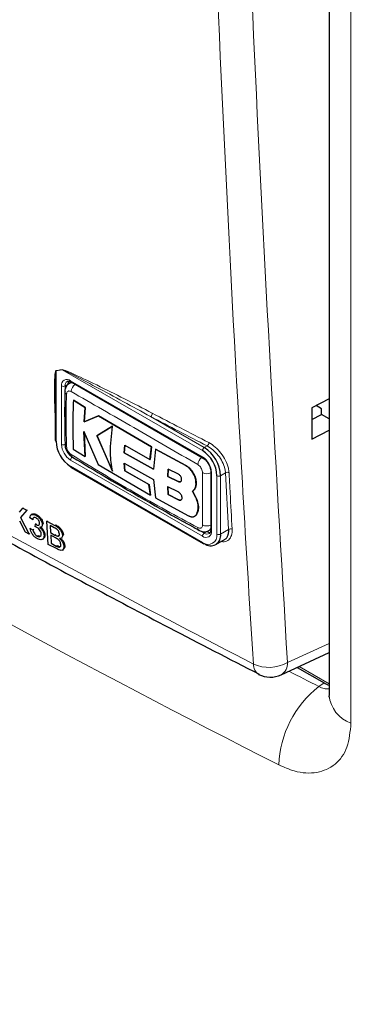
# Paper-space layout 'Blatt2' of a CAD drawing. Header units: millimetres. Extents: x 5 to 418, y 2 to 292.
# Tile 17 of 103: x 126.08 to 130.65, y 157.39 to 170.23. Entities that reach past the tile are written whole.
import ezdxf

# ---------------------------------------------------------------- set-up
doc = ezdxf.new("R2010")
doc.units = ezdxf.units.MM

psp = doc.layouts.new('Blatt2')

# ---------------------------------------------------------------- linework, layer by layer
at = {"color": 7, "linetype": 'Continuous', "lineweight": 25}
for p, q in [((130.115, 189.018), (130.115, 161.418)), ((126.754, 165.503), (126.729, 165.489)), ((126.75, 165.507), (128.471, 164.514)), ((126.545, 165.26), (126.545, 164.746)), ((126.781, 165.268), (126.782, 165.269)), ((126.933, 165.172), (126.781, 165.268)), ((126.782, 165.269), (126.935, 165.173)), ((130.115, 165.286), (129.889, 165.169)), ((130.017, 165.158), (129.948, 165.2)), ((126.922, 164.987), (126.933, 165.172)), ((126.935, 165.173), (126.923, 164.988)), ((126.933, 165.172), (126.935, 165.173)), ((129.889, 165.169), (129.889, 164.76)), ((129.889, 165.015), (130.017, 165.081)), ((130.017, 165.081), (130.017, 165.158)), ((130.115, 165.025), (130.017, 165.081)), ((127.108, 165.064), (126.922, 164.987)), ((126.922, 164.987), (126.923, 164.988)), ((126.923, 164.988), (127.11, 165.064)), ((127.799, 164.659), (127.108, 165.064)), ((127.108, 165.064), (127.11, 165.064)), ((127.11, 165.064), (127.8, 164.66)), ((126.919, 164.86), (127.102, 164.43)), ((126.933, 164.535), (126.919, 164.86)), ((126.92, 164.86), (126.934, 164.535)), ((127.291, 164.929), (127.088, 164.806)), ((127.089, 164.807), (127.292, 164.93)), ((129.889, 164.76), (130.115, 164.878)), ((126.67, 164.696), (126.67, 164.697)), ((127.088, 164.806), (127.089, 164.807)), ((127.088, 164.806), (127.289, 164.342)), ((127.29, 164.342), (127.089, 164.807)), ((126.78, 164.631), (126.933, 164.535)), ((127.442, 164.581), (127.45, 164.682)), ((127.825, 164.368), (127.442, 164.581)), ((127.442, 164.581), (127.443, 164.581)), ((127.451, 164.683), (127.443, 164.581)), ((127.443, 164.581), (127.826, 164.369)), ((127.45, 164.682), (127.779, 164.497)), ((127.779, 164.497), (127.799, 164.659)), ((127.8, 164.66), (127.78, 164.497)), ((127.799, 164.659), (127.8, 164.66)), ((127.85, 164.631), (127.825, 164.368)), ((128.246, 164.416), (127.85, 164.631)), ((127.85, 164.631), (127.851, 164.631)), ((127.851, 164.631), (128.247, 164.417)), ((126.933, 164.535), (126.934, 164.535)), ((127.102, 164.43), (127.785, 164.029)), ((127.442, 164.449), (127.824, 164.236)), ((127.45, 164.347), (127.442, 164.449)), ((127.443, 164.449), (127.451, 164.347)), ((127.779, 164.497), (127.78, 164.497)), ((126.75, 164.391), (128.471, 163.398)), ((127.765, 164.169), (127.45, 164.347)), ((127.45, 164.347), (127.451, 164.347)), ((127.451, 164.347), (127.767, 164.169)), ((128.017, 164.37), (128.012, 164.274)), ((128.013, 164.275), (128.018, 164.371)), ((128.151, 164.302), (128.017, 164.37)), ((128.572, 164.338), (128.572, 163.576)), ((127.824, 164.236), (127.85, 163.993)), ((128.012, 164.274), (128.013, 164.275)), ((128.012, 164.274), (128.147, 164.207)), ((128.149, 164.207), (128.013, 164.275)), ((128.379, 164.188), (128.381, 164.188)), ((127.785, 164.029), (127.765, 164.169)), ((127.765, 164.169), (127.767, 164.169)), ((127.767, 164.169), (127.786, 164.03)), ((128.011, 164.14), (128.017, 164.037)), ((128.147, 164.073), (128.011, 164.14)), ((128.018, 164.037), (128.013, 164.141)), ((128.333, 164.082), (128.334, 164.082)), ((128.378, 164.001), (128.333, 164.081)), ((128.334, 164.082), (128.379, 164.001)), ((127.785, 164.029), (127.786, 164.03)), ((127.85, 163.993), (128.275, 163.764)), ((128.017, 164.037), (128.151, 163.968)), ((128.017, 164.037), (128.018, 164.037)), ((128.152, 163.969), (128.018, 164.037)), ((128.378, 164.001), (128.379, 164.001)), ((126.079, 163.808), (126.123, 163.858)), ((126.172, 163.832), (126.09, 163.74)), ((126.123, 163.858), (126.134, 163.866)), ((126.123, 163.858), (126.172, 163.832)), ((126.172, 163.832), (126.183, 163.84)), ((128.391, 163.787), (128.392, 163.788)), ((126.156, 163.548), (126.081, 163.691)), ((126.09, 163.74), (126.101, 163.748)), ((126.09, 163.74), (126.203, 163.523)), ((126.25, 163.711), (126.214, 163.734)), ((126.243, 163.781), (126.231, 163.772)), ((126.25, 163.711), (126.261, 163.719)), ((126.285, 163.651), (126.296, 163.659)), ((126.292, 163.767), (126.302, 163.775)), ((126.436, 163.69), (126.447, 163.697)), ((126.453, 163.388), (126.436, 163.69)), ((126.436, 163.69), (126.541, 163.633)), ((128.364, 163.756), (128.365, 163.757)), ((126.203, 163.523), (126.156, 163.548)), ((126.203, 163.523), (126.214, 163.53)), ((126.219, 163.593), (126.229, 163.601)), ((126.219, 163.593), (126.254, 163.578)), ((126.254, 163.578), (126.265, 163.585)), ((126.283, 163.618), (126.285, 163.651)), ((126.29, 163.648), (126.301, 163.656)), ((126.362, 163.613), (126.374, 163.621)), ((126.376, 163.648), (126.387, 163.655)), ((126.531, 163.605), (126.478, 163.634)), ((126.478, 163.634), (126.483, 163.541)), ((126.483, 163.541), (126.494, 163.549)), ((126.483, 163.541), (126.541, 163.51)), ((128.546, 163.567), (128.571, 163.582)), ((126.31, 163.495), (126.321, 163.503)), ((126.378, 163.454), (126.39, 163.463)), ((126.398, 163.506), (126.409, 163.514)), ((126.547, 163.473), (126.485, 163.506)), ((126.485, 163.506), (126.491, 163.402)), ((126.491, 163.402), (126.502, 163.409)), ((126.491, 163.402), (126.557, 163.366)), ((126.574, 163.495), (126.585, 163.503)), ((126.623, 163.468), (126.636, 163.477)), ((126.638, 163.505), (126.65, 163.513)), ((128.638, 163.384), (128.761, 163.456)), ((126.559, 163.332), (126.453, 163.388)), ((126.581, 163.355), (126.592, 163.362)), ((126.639, 163.314), (126.651, 163.323)), ((126.657, 163.362), (126.668, 163.37)), ((129.489, 161.686), (130.115, 161.975)), ((129.698, 161.783), (130.049, 161.58))]:
    psp.add_line(p, q, dxfattribs=at)
at = {"color": 7, "linetype": 'Continuous', "lineweight": 18}
for p, q in [((130.4, 188.656), (130.4, 161.056)), ((126.636, 165.666), (126.555, 165.653)), ((126.555, 165.653), (126.555, 164.733)), ((128.464, 164.611), (126.636, 165.666)), ((126.708, 165.475), (126.673, 165.454)), ((126.744, 165.522), (128.464, 164.529)), ((126.626, 164.692), (126.626, 165.454)), ((126.673, 165.454), (126.673, 164.692)), ((127.788, 165.055), (128.488, 164.651)), ((128.488, 164.651), (128.524, 164.672)), ((128.464, 163.495), (126.744, 164.488)), ((126.744, 164.406), (128.464, 163.413)), ((128.246, 164.416), (128.247, 164.417)), ((128.582, 164.325), (128.582, 163.563)), ((128.764, 164.321), (128.7, 164.284)), ((128.805, 163.583), (128.764, 164.321)), ((128.147, 164.207), (128.149, 164.207)), ((128.653, 163.522), (128.653, 164.284)), ((128.7, 164.284), (128.7, 163.522)), ((128.151, 163.968), (128.152, 163.969)), ((126.541, 163.633), (126.552, 163.641)), ((128.447, 163.559), (128.488, 163.535)), ((128.523, 163.556), (128.488, 163.535)), ((128.7, 163.522), (128.805, 163.583)), ((126.541, 163.51), (126.552, 163.518)), ((126.557, 163.366), (126.568, 163.374)), ((129.572, 161.845), (130.115, 162.096)), ((129.723, 161.794), (130.115, 161.568)), ((129.981, 161.533), (130.049, 161.58))]:
    psp.add_line(p, q, dxfattribs=at)
for centre, radius, start, end in [((126.519, 165.637), 0.0394, 22.6547, 26.0853), ((126.6, 165.65), 0.0395, 22.968, 26.4077), ((126.698, 165.466), 0.0728, 50.7967, 189.214), ((126.74, 165.461), 0.0677, 127.2774, 185.4814), ((126.759, 165.52), 0.016, 172.7442, 235.9436), ((126.88, 165.372), 0.128, 125.9042, 175.5829), ((126.649, 165.5), 0.0512, 242.6097, 297.3903), ((126.71, 165.383), 0.0402, 185.4723, 243.6173), ((127.757, 165.099), 0.0531, 305.3773, 359.8199), ((205.31, 313.243), 167.192, 242.38409, 242.66853), ((205.304, 313.23), 167.226, 242.38409, 242.66853), ((126.882, 164.704), 0.256, 182.6055, 237.3945), ((126.649, 164.738), 0.0512, 242.6097, 297.3903), ((126.711, 164.7), 0.0411, 186.4289, 242.9363), ((126.877, 164.701), 0.205, 182.6055, 237.3945), ((128.493, 164.716), 0.0534, 305.7475, 359.8464), ((126.793, 164.557), 0.0407, 176.9633, 235.557), ((128.515, 164.608), 0.0512, 122.6055, 177.3945), ((126.795, 164.486), 0.0512, 122.6055, 177.3945), ((128.537, 164.418), 0.133, 128.0591, 175.9083), ((128.326, 164.313), 0.256, 2.6055, 57.3945), ((128.48, 164.527), 0.016, 172.7016, 236.3692), ((128.522, 164.443), 0.133, 244.053, 291.9305), ((128.589, 164.34), 0.0168, 185.8575, 245.6111), ((128.789, 164.279), 0.0491, 65.2349, 120.7657), ((128.676, 164.329), 0.0512, 242.6097, 297.3903), ((128.444, 163.603), 0.0402, 176.4643, 234.483), ((128.52, 163.756), 0.128, 244.3933, 294.1897), ((128.51, 163.551), 0.0728, 230.7967, 9.214), ((128.515, 163.492), 0.0512, 122.6055, 177.3945), ((128.526, 163.586), 0.0635, 232.5875, 297.5638), ((128.589, 163.578), 0.0168, 185.6948, 245.6253), ((128.83, 163.541), 0.0491, 65.253, 120.867), ((128.538, 163.503), 0.116, 230.7967, 9.214), ((128.48, 163.411), 0.016, 172.7442, 235.9436), ((128.676, 163.567), 0.0512, 242.6097, 297.3903), ((129.331, 162.276), 0.493, 245.6558, 299.1837), ((129.276, 161.817), 0.148, 176.4011, 238.8326), ((129.405, 161.831), 0.167, 299.9621, 4.9775), ((130.819, 160.46), 1.361, 128.0022, 177.8518), ((130.538, 161.458), 0.425, 185.386, 251.0038)]:
    psp.add_arc(centre, radius, start, end, dxfattribs=at)
at = {"color": 7, "linetype": 'Continuous', "lineweight": 25}
for centre, radius, start, end in [((126.791, 165.478), 0.0825, 150.6194, 182.409), ((126.562, 164.748), 0.0168, 185.6948, 245.6253), ((126.964, 164.751), 0.41, 182.6055, 237.3945), ((128.243, 164.265), 0.41, 2.6055, 57.3945), ((128.239, 164.263), 0.461, 2.6055, 57.3945), ((126.759, 164.404), 0.016, 172.7442, 235.9436), ((128.567, 163.625), 0.0824, 237.5906, 269.4202), ((128.571, 163.501), 0.131, 230.7967, 9.214), ((128.478, 163.413), 0.0168, 245.6929, 305.6176), ((129.349, 161.988), 0.333, 242.6929, 294.8105)]:
    psp.add_arc(centre, radius, start, end, dxfattribs=at)
at = {"color": 7, "linetype": 'Continuous', "lineweight": 18}
for centre, major_axis, ratio, start_param, end_param in [((240.061, 239.571), (166.597, 7.942), 0.606525, 3.838324, 3.957849), ((240.03, 240.233), (165.763, 7.944), 0.606667, 3.95453, 3.957688), ((240.061, 228.846), (166.595, 8.047), 0.60688, 3.82384, 3.966971)]:
    psp.add_ellipse(centre, major_axis=major_axis, ratio=ratio, start_param=start_param, end_param=end_param, dxfattribs=at)
at = {"color": 7, "linetype": 'Continuous', "lineweight": 25}
psp.add_ellipse((130.048, 161.921), major_axis=(-0.209, 0.362), ratio=0.575802, start_param=2.357645, end_param=2.582303, dxfattribs=at)
at = {"color": 7, "linetype": 'Continuous', "lineweight": 18}
for points, knots in [([(129.128, 161.826), (129.117, 162.002), (129.061, 162.878), (128.841, 166.567), (128.585, 171.865), (128.45, 176.506), (128.399, 178.287)], [0, 0, 0, 0, 0.032288, 0.161438, 0.678067, 1, 1, 1, 1]), ([(128.843, 178.295), (128.926, 175.532), (129.093, 170.005), (129.412, 164.566), (129.572, 161.845)], [0, 0, 0, 0, 0.4999, 1, 1, 1, 1]), ([(115.498, 169.695), (115.645, 169.6), (116.385, 169.124), (117.732, 168.274), (119.559, 167.156), (121.419, 166.053), (123.311, 164.966), (125.226, 163.899), (127.163, 162.85), (128.473, 162.168), (129.128, 161.826)], [0, 0, 0, 0, 0.034565, 0.172831, 0.311096, 0.449399, 0.587812, 0.726262, 0.863113, 1, 1, 1, 1]), ([(126.545, 165.004), (126.541, 165.11), (126.534, 165.263), (126.534, 165.442), (126.536, 165.533), (126.539, 165.587), (126.542, 165.618), (126.546, 165.638), (126.549, 165.65), (126.553, 165.654), (126.554, 165.655), (126.554, 165.655)], [0, 0, 0, 0, 0.470485, 0.682967, 0.812238, 0.890335, 0.937214, 0.965179, 0.993268, 0.998399, 1, 1, 1, 1]), ([(126.555, 165.653), (126.555, 165.652), (126.554, 165.652), (126.553, 165.648), (126.552, 165.642), (126.551, 165.63), (126.549, 165.616), (126.549, 165.605), (126.549, 165.6)], [0, 0, 0, 0, 0.013957, 0.06563, 0.225268, 0.386274, 0.715091, 1, 1, 1, 1]), ([(126.554, 165.655), (126.567, 165.657), (126.594, 165.661), (126.621, 165.666), (126.635, 165.668)], [0, 0, 0, 0, 0.488773, 1, 1, 1, 1]), ([(126.635, 165.668), (126.643, 165.666), (126.678, 165.659), (126.83, 165.588), (127.21, 165.411), (127.568, 165.225), (127.81, 165.099)], [0, 0, 0, 0, 0.021746, 0.094659, 0.385877, 1, 1, 1, 1]), ([(127.788, 165.055), (127.551, 165.185), (127.202, 165.377), (126.827, 165.572), (126.679, 165.649), (126.644, 165.663), (126.636, 165.666)], [0, 0, 0, 0, 0.614896, 0.90624, 0.97887, 1, 1, 1, 1]), ([(126.729, 165.489), (126.73, 165.489), (126.733, 165.491), (126.739, 165.493), (126.749, 165.496), (126.759, 165.497), (126.767, 165.496), (126.77, 165.495)], [0, 0, 0, 0, 0.057066, 0.261711, 0.460055, 0.811358, 1, 1, 1, 1]), ([(126.692, 165.347), (126.689, 165.258), (126.683, 165.03), (126.689, 164.803), (126.692, 164.663)], [0, 0, 0, 0, 0.389871, 1, 1, 1, 1]), ([(126.752, 165.381), (126.745, 165.384), (126.732, 165.39), (126.715, 165.389), (126.701, 165.379), (126.693, 165.364), (126.692, 165.352), (126.692, 165.347)], [0, 0, 0, 0, 0.2133959, 0.4285917, 0.6443188, 0.859268, 1, 1, 1, 1]), ([(128.404, 164.428), (128.125, 164.59), (127.567, 164.914), (127.024, 165.226), (126.752, 165.381)], [0, 0, 0, 0, 0.4998954, 1, 1, 1, 1]), ([(127.514, 165.066), (127.552, 165.043), (127.628, 164.998), (127.706, 164.955), (127.745, 164.933)], [0, 0, 0, 0, 0.500059, 1, 1, 1, 1]), ([(128.546, 164.716), (128.575, 164.698), (128.631, 164.663), (128.708, 164.579), (128.768, 164.483), (128.802, 164.394), (128.808, 164.343), (128.81, 164.323)], [0, 0, 0, 0, 0.214859, 0.429705, 0.645015, 0.860585, 1, 1, 1, 1]), ([(126.692, 164.663), (126.693, 164.655), (126.695, 164.639), (126.705, 164.613), (126.72, 164.588), (126.737, 164.57), (126.748, 164.563), (126.752, 164.56)], [0, 0, 0, 0, 0.213847, 0.429203, 0.644917, 0.859644, 1, 1, 1, 1]), ([(126.752, 164.56), (127.024, 164.393), (127.567, 164.06), (128.125, 163.757), (128.404, 163.606)], [0, 0, 0, 0, 0.4998954, 1, 1, 1, 1]), ([(128.764, 164.321), (128.762, 164.339), (128.757, 164.384), (128.726, 164.464), (128.671, 164.55), (128.601, 164.626), (128.55, 164.657), (128.524, 164.672)], [0, 0, 0, 0, 0.139387, 0.354958, 0.570297, 0.785163, 1, 1, 1, 1]), ([(128.464, 164.324), (128.464, 164.332), (128.462, 164.348), (128.452, 164.375), (128.437, 164.399), (128.42, 164.417), (128.409, 164.425), (128.404, 164.428)], [0, 0, 0, 0, 0.213845, 0.429199, 0.644913, 0.859643, 1, 1, 1, 1]), ([(128.464, 163.64), (128.464, 163.728), (128.465, 163.952), (128.464, 164.183), (128.464, 164.324)], [0, 0, 0, 0, 0.389872, 1, 1, 1, 1]), ([(128.81, 164.323), (128.811, 164.306), (128.816, 164.218), (128.829, 163.972), (128.842, 163.743), (128.851, 163.585)], [0, 0, 0, 0, 0.071295, 0.356473, 1, 1, 1, 1]), ([(128.404, 163.606), (128.411, 163.603), (128.425, 163.597), (128.442, 163.599), (128.456, 163.608), (128.463, 163.623), (128.464, 163.636), (128.464, 163.64)], [0, 0, 0, 0, 0.213395, 0.428589, 0.644315, 0.859265, 1, 1, 1, 1]), ([(128.572, 163.599), (128.572, 163.598), (128.571, 163.595), (128.567, 163.589), (128.563, 163.582), (128.557, 163.576), (128.552, 163.571), (128.547, 163.568), (128.546, 163.567)], [0, 0, 0, 0, 0.055701, 0.2570595, 0.4604289, 0.6077619, 0.8554747, 1, 1, 1, 1]), ([(128.851, 163.585), (128.85, 163.557), (128.848, 163.5), (128.809, 163.445), (128.76, 163.418), (128.721, 163.423), (128.708, 163.425)], [0, 0, 0, 0, 0.284595, 0.569208, 0.853206, 1, 1, 1, 1]), ([(129.981, 161.533), (129.993, 161.528), (130.016, 161.517), (130.047, 161.508), (130.081, 161.501), (130.102, 161.502), (130.115, 161.502)], [0, 0, 0, 0, 0.252904, 0.508891, 0.704152, 1, 1, 1, 1]), ([(130.4, 161.056), (130.389, 160.946), (130.368, 160.726), (130.204, 160.502), (129.964, 160.393), (129.7, 160.405), (129.527, 160.481), (129.459, 160.511)], [0, 0, 0, 0, 0.2149749, 0.4301741, 0.645678, 0.861227, 1, 1, 1, 1])]:
    psp.add_open_spline(points, degree=3, knots=knots, dxfattribs=at)
at = {"color": 7, "linetype": 'Continuous', "lineweight": 25}
for points, knots in [([(115.567, 169.562), (115.598, 169.541), (116.274, 169.098), (117.63, 168.247), (119.638, 167.014), (121.684, 165.803), (123.763, 164.613), (125.879, 163.445), (127.691, 162.472), (128.811, 161.896), (129.201, 161.695)], [0, 0, 0, 0, 0.0073156, 0.1597915, 0.3120799, 0.4641284, 0.6158325, 0.7672972, 0.9190111, 1, 1, 1, 1]), ([(126.549, 165.6), (126.548, 165.595), (126.547, 165.573), (126.546, 165.521), (126.545, 165.427), (126.545, 165.337), (126.546, 165.276), (126.546, 165.264)], [0, 0, 0, 0, 0.045541, 0.201899, 0.461368, 0.888472, 1, 1, 1, 1]), ([(126.73, 165.487), (126.721, 165.481), (126.699, 165.469), (126.68, 165.434), (126.669, 165.403), (126.671, 165.384), (126.672, 165.379)], [0, 0, 0, 0, 0.252871, 0.571903, 0.893839, 1, 1, 1, 1]), ([(126.701, 165.514), (126.703, 165.515), (126.709, 165.52), (126.727, 165.519), (126.744, 165.51), (126.75, 165.507)], [0, 0, 0, 0, 0.290447, 0.725469, 1, 1, 1, 1]), ([(126.67, 165.379), (126.669, 165.324), (126.665, 165.094), (126.669, 164.868), (126.672, 164.698)], [0, 0, 0, 0, 0.243254, 1, 1, 1, 1]), ([(126.781, 165.268), (126.777, 165.182), (126.77, 164.966), (126.776, 164.757), (126.78, 164.631)], [0, 0, 0, 0, 0.394464, 1, 1, 1, 1]), ([(127.289, 164.342), (127.278, 164.419), (127.253, 164.6), (127.277, 164.809), (127.291, 164.929)], [0, 0, 0, 0, 0.427268, 1, 1, 1, 1]), ([(126.672, 164.696), (126.672, 164.687), (126.671, 164.66), (126.689, 164.612), (126.722, 164.559), (126.754, 164.536), (126.77, 164.525)], [0, 0, 0, 0, 0.127304, 0.412419, 0.716981, 1, 1, 1, 1]), ([(126.77, 164.525), (126.917, 164.436), (127.434, 164.126), (127.987, 163.809), (128.398, 163.584), (128.422, 163.57)], [0, 0, 0, 0, 0.27245, 0.957149, 1, 1, 1, 1]), ([(128.471, 164.514), (128.48, 164.508), (128.5, 164.494), (128.53, 164.459), (128.555, 164.416), (128.57, 164.372), (128.572, 164.349), (128.572, 164.338)], [0, 0, 0, 0, 0.178594, 0.391157, 0.611318, 0.832978, 1, 1, 1, 1]), ([(128.147, 164.207), (128.152, 164.205), (128.162, 164.201), (128.176, 164.203), (128.186, 164.21), (128.192, 164.222), (128.193, 164.238), (128.19, 164.256), (128.181, 164.274), (128.17, 164.289), (128.159, 164.298), (128.153, 164.301), (128.151, 164.302)], [0, 0, 0, 0, 0.107912, 0.215821, 0.323761, 0.431549, 0.539075, 0.646323, 0.753352, 0.860272, 0.967233, 1, 1, 1, 1]), ([(128.379, 164.188), (128.378, 164.206), (128.376, 164.242), (128.353, 164.301), (128.319, 164.355), (128.282, 164.395), (128.256, 164.41), (128.246, 164.416)], [0, 0, 0, 0, 0.214509, 0.429017, 0.643582, 0.858182, 1, 1, 1, 1]), ([(128.247, 164.417), (128.263, 164.407), (128.293, 164.387), (128.333, 164.338), (128.363, 164.282), (128.379, 164.23), (128.38, 164.2), (128.381, 164.188)], [0, 0, 0, 0, 0.214476, 0.428949, 0.643502, 0.858103, 1, 1, 1, 1]), ([(128.18, 164.206), (128.18, 164.206), (128.177, 164.203), (128.168, 164.202), (128.157, 164.204), (128.15, 164.207), (128.149, 164.207)], [0, 0, 0, 0, 0.001592, 0.4315, 0.862221, 1, 1, 1, 1]), ([(128.333, 164.081), (128.336, 164.083), (128.342, 164.087), (128.35, 164.094), (128.357, 164.102), (128.363, 164.111), (128.368, 164.121), (128.373, 164.133), (128.376, 164.145), (128.378, 164.155), (128.379, 164.167), (128.38, 164.177), (128.38, 164.185), (128.379, 164.188)], [0, 0, 0, 0, 0.096356, 0.193378, 0.292507, 0.392364, 0.48872, 0.585747, 0.684892, 0.784768, 0.838294, 0.945894, 1, 1, 1, 1]), ([(128.381, 164.188), (128.381, 164.184), (128.381, 164.174), (128.38, 164.161), (128.378, 164.148), (128.375, 164.136), (128.371, 164.125), (128.366, 164.114), (128.36, 164.105), (128.354, 164.098), (128.347, 164.091), (128.341, 164.086), (128.336, 164.083), (128.334, 164.082)], [0, 0, 0, 0, 0.096155, 0.192979, 0.29191, 0.391569, 0.487724, 0.584546, 0.683468, 0.783116, 0.837051, 0.945477, 1, 1, 1, 1]), ([(128.151, 163.968), (128.157, 163.966), (128.168, 163.962), (128.182, 163.963), (128.193, 163.971), (128.198, 163.984), (128.199, 164.001), (128.194, 164.021), (128.183, 164.04), (128.169, 164.058), (128.156, 164.068), (128.149, 164.072), (128.147, 164.073)], [0, 0, 0, 0, 0.107231, 0.21447, 0.32152, 0.428468, 0.535456, 0.6426, 0.749981, 0.857628, 0.96549, 1, 1, 1, 1]), ([(128.186, 163.967), (128.186, 163.967), (128.183, 163.963), (128.173, 163.963), (128.161, 163.965), (128.154, 163.968), (128.152, 163.969)], [0, 0, 0, 0, 0.012533, 0.440497, 0.868653, 1, 1, 1, 1]), ([(128.391, 163.787), (128.398, 163.807), (128.413, 163.845), (128.407, 163.922), (128.387, 163.975), (128.378, 164.001)], [0, 0, 0, 0, 0.340601, 0.681212, 1, 1, 1, 1]), ([(128.379, 164.001), (128.389, 163.974), (128.409, 163.919), (128.413, 163.843), (128.399, 163.806), (128.392, 163.788)], [0, 0, 0, 0, 0.340679, 0.681374, 1, 1, 1, 1]), ([(126.245, 163.779), (126.248, 163.781), (126.256, 163.789), (126.277, 163.787), (126.294, 163.779), (126.303, 163.775)], [0, 0, 0, 0, 0.221141, 0.610272, 1, 1, 1, 1]), ([(128.275, 163.764), (128.279, 163.762), (128.286, 163.758), (128.296, 163.754), (128.307, 163.751), (128.317, 163.749), (128.33, 163.747), (128.342, 163.748), (128.354, 163.751), (128.361, 163.755), (128.369, 163.759), (128.375, 163.765), (128.38, 163.77), (128.385, 163.776), (128.388, 163.781), (128.39, 163.786), (128.391, 163.787)], [0, 0, 0, 0, 0.070024, 0.140533, 0.212577, 0.285151, 0.355174, 0.4976, 0.570172, 0.640206, 0.710727, 0.782781, 0.855365, 0.891362, 0.963671, 1, 1, 1, 1]), ([(128.392, 163.788), (128.391, 163.785), (128.388, 163.78), (128.383, 163.772), (128.377, 163.766), (128.371, 163.76), (128.367, 163.758), (128.365, 163.757)], [0, 0, 0, 0, 0.208501, 0.418449, 0.632965, 0.849059, 1, 1, 1, 1]), ([(126.214, 163.734), (126.216, 163.744), (126.22, 163.765), (126.24, 163.78), (126.265, 163.78), (126.283, 163.771), (126.292, 163.767)], [0, 0, 0, 0, 0.280253, 0.559523, 0.779592, 1, 1, 1, 1]), ([(126.295, 163.732), (126.288, 163.735), (126.275, 163.741), (126.26, 163.737), (126.252, 163.726), (126.251, 163.716), (126.25, 163.711)], [0, 0, 0, 0, 0.2800014, 0.5591308, 0.7793201, 1, 1, 1, 1]), ([(126.29, 163.648), (126.297, 163.645), (126.311, 163.639), (126.329, 163.638), (126.34, 163.648), (126.34, 163.66), (126.34, 163.666)], [0, 0, 0, 0, 0.28068, 0.560951, 0.780057, 1, 1, 1, 1]), ([(126.292, 163.767), (126.303, 163.76), (126.325, 163.746), (126.353, 163.713), (126.371, 163.678), (126.374, 163.658), (126.376, 163.648)], [0, 0, 0, 0, 0.280184, 0.559855, 0.78, 1, 1, 1, 1]), ([(126.34, 163.666), (126.339, 163.673), (126.337, 163.687), (126.324, 163.708), (126.309, 163.723), (126.299, 163.729), (126.295, 163.732)], [0, 0, 0, 0, 0.27946, 0.558952, 0.779255, 1, 1, 1, 1]), ([(126.303, 163.775), (126.314, 163.768), (126.336, 163.754), (126.365, 163.721), (126.382, 163.686), (126.385, 163.666), (126.387, 163.656)], [0, 0, 0, 0, 0.280184, 0.559855, 0.78, 1, 1, 1, 1]), ([(126.311, 163.461), (126.298, 163.469), (126.274, 163.484), (126.244, 163.522), (126.225, 163.56), (126.221, 163.582), (126.219, 163.593)], [0, 0, 0, 0, 0.279911, 0.559249, 0.779476, 1, 1, 1, 1]), ([(126.254, 163.578), (126.257, 163.569), (126.261, 163.551), (126.274, 163.525), (126.292, 163.506), (126.304, 163.499), (126.31, 163.495)], [0, 0, 0, 0, 0.2808811, 0.5600727, 0.7796532, 1, 1, 1, 1]), ([(126.306, 163.61), (126.302, 163.612), (126.294, 163.616), (126.286, 163.618), (126.283, 163.618)], [0, 0, 0, 0, 0.559772, 1, 1, 1, 1]), ([(126.285, 163.651), (126.286, 163.651), (126.287, 163.649), (126.289, 163.648), (126.29, 163.648)], [0, 0, 0, 0, 0.560003, 1, 1, 1, 1]), ([(126.362, 163.526), (126.361, 163.534), (126.358, 163.552), (126.343, 163.578), (126.324, 163.599), (126.312, 163.606), (126.306, 163.61)], [0, 0, 0, 0, 0.279747, 0.559171, 0.779444, 1, 1, 1, 1]), ([(126.376, 163.648), (126.376, 163.641), (126.375, 163.627), (126.364, 163.611), (126.35, 163.609), (126.341, 163.609)], [0, 0, 0, 0, 0.280496, 0.561003, 1, 1, 1, 1]), ([(126.341, 163.609), (126.35, 163.601), (126.367, 163.586), (126.385, 163.557), (126.395, 163.529), (126.397, 163.514), (126.398, 163.506)], [0, 0, 0, 0, 0.279807, 0.559185, 0.779408, 1, 1, 1, 1]), ([(126.363, 163.606), (126.368, 163.601), (126.381, 163.59), (126.397, 163.564), (126.407, 163.537), (126.408, 163.522), (126.409, 163.514)], [0, 0, 0, 0, 0.176256, 0.495804, 0.747691, 1, 1, 1, 1]), ([(126.599, 163.523), (126.598, 163.531), (126.596, 163.544), (126.586, 163.563), (126.567, 163.587), (126.547, 163.597), (126.531, 163.605)], [0, 0, 0, 0, 0.249512, 0.375019, 0.500244, 1, 1, 1, 1]), ([(126.541, 163.633), (126.554, 163.626), (126.578, 163.612), (126.612, 163.578), (126.633, 163.539), (126.636, 163.516), (126.638, 163.505)], [0, 0, 0, 0, 0.281116, 0.560026, 0.780112, 1, 1, 1, 1]), ([(126.552, 163.641), (126.565, 163.634), (126.59, 163.62), (126.623, 163.586), (126.644, 163.547), (126.648, 163.524), (126.65, 163.513)], [0, 0, 0, 0, 0.281116, 0.560026, 0.780112, 1, 1, 1, 1]), ([(128.422, 163.572), (128.43, 163.567), (128.452, 163.554), (128.491, 163.55), (128.527, 163.555), (128.541, 163.566), (128.545, 163.568)], [0, 0, 0, 0, 0.211456, 0.573578, 0.908747, 1, 1, 1, 1]), ([(128.572, 163.576), (128.571, 163.567), (128.57, 163.547), (128.562, 163.533), (128.556, 163.531), (128.554, 163.53)], [0, 0, 0, 0, 0.370052, 0.797059, 1, 1, 1, 1]), ([(128.749, 163.45), (128.751, 163.45), (128.757, 163.453), (128.765, 163.46), (128.776, 163.47), (128.784, 163.482), (128.792, 163.496), (128.798, 163.511), (128.802, 163.527), (128.805, 163.544), (128.806, 163.563), (128.805, 163.576), (128.805, 163.583)], [0, 0, 0, 0, 0.032747, 0.1417256, 0.2470902, 0.3531915, 0.4616148, 0.5708393, 0.6762281, 0.7823495, 0.8907773, 1, 1, 1, 1]), ([(126.31, 163.495), (126.318, 163.492), (126.335, 163.484), (126.352, 163.491), (126.362, 163.505), (126.362, 163.519), (126.362, 163.526)], [0, 0, 0, 0, 0.279883, 0.558993, 0.779319, 1, 1, 1, 1]), ([(126.398, 163.506), (126.397, 163.492), (126.395, 163.465), (126.372, 163.448), (126.342, 163.447), (126.321, 163.456), (126.311, 163.461)], [0, 0, 0, 0, 0.279401, 0.559064, 0.779378, 1, 1, 1, 1]), ([(126.321, 163.503), (126.33, 163.499), (126.345, 163.492), (126.356, 163.498), (126.361, 163.5)], [0, 0, 0, 0, 0.542426, 1, 1, 1, 1]), ([(126.409, 163.514), (126.409, 163.5), (126.408, 163.477), (126.394, 163.469), (126.389, 163.466)], [0, 0, 0, 0, 0.627082, 1, 1, 1, 1]), ([(126.541, 163.51), (126.547, 163.506), (126.559, 163.5), (126.569, 163.497), (126.574, 163.495)], [0, 0, 0, 0, 0.560393, 1, 1, 1, 1]), ([(126.617, 163.384), (126.616, 163.393), (126.614, 163.407), (126.604, 163.426), (126.584, 163.453), (126.563, 163.464), (126.547, 163.473)], [0, 0, 0, 0, 0.249802, 0.375546, 0.501154, 1, 1, 1, 1]), ([(126.574, 163.495), (126.579, 163.495), (126.587, 163.494), (126.598, 163.502), (126.599, 163.515), (126.599, 163.523)], [0, 0, 0, 0, 0.280869, 0.561063, 1, 1, 1, 1]), ([(126.586, 163.503), (126.59, 163.502), (126.597, 163.501), (126.601, 163.505), (126.602, 163.506)], [0, 0, 0, 0, 0.6925284, 1, 1, 1, 1]), ([(126.638, 163.505), (126.638, 163.498), (126.637, 163.483), (126.625, 163.466), (126.61, 163.464), (126.6, 163.463)], [0, 0, 0, 0, 0.280336, 0.5608, 1, 1, 1, 1]), ([(126.6, 163.463), (126.608, 163.455), (126.625, 163.44), (126.643, 163.412), (126.654, 163.385), (126.656, 163.37), (126.657, 163.362)], [0, 0, 0, 0, 0.280211, 0.55967, 0.779709, 1, 1, 1, 1]), ([(126.624, 163.459), (126.628, 163.455), (126.64, 163.443), (126.655, 163.42), (126.666, 163.393), (126.668, 163.378), (126.668, 163.37)], [0, 0, 0, 0, 0.16189, 0.487287, 0.743497, 1, 1, 1, 1]), ([(126.557, 163.366), (126.562, 163.364), (126.57, 163.359), (126.578, 163.356), (126.581, 163.355)], [0, 0, 0, 0, 0.560099, 1, 1, 1, 1]), ([(126.657, 163.362), (126.657, 163.353), (126.656, 163.334), (126.644, 163.314), (126.613, 163.305), (126.581, 163.32), (126.559, 163.332)], [0, 0, 0, 0, 0.187143, 0.374319, 0.560786, 1, 1, 1, 1]), ([(126.569, 163.374), (126.573, 163.372), (126.581, 163.367), (126.589, 163.364), (126.593, 163.362)], [0, 0, 0, 0, 0.560099, 1, 1, 1, 1]), ([(126.581, 163.355), (126.587, 163.353), (126.599, 163.35), (126.612, 163.356), (126.617, 163.369), (126.617, 163.379), (126.617, 163.384)], [0, 0, 0, 0, 0.28029, 0.559018, 0.779402, 1, 1, 1, 1]), ([(126.593, 163.362), (126.599, 163.361), (126.609, 163.357), (126.615, 163.362), (126.618, 163.364)], [0, 0, 0, 0, 0.618149, 1, 1, 1, 1]), ([(126.668, 163.37), (126.668, 163.361), (126.667, 163.343), (126.66, 163.326), (126.652, 163.324), (126.651, 163.324)], [0, 0, 0, 0, 0.467062, 0.934208, 1, 1, 1, 1]), ([(130.114, 161.423), (130.113, 161.412), (130.113, 161.392), (130.114, 161.397), (130.114, 161.399)], [0, 0, 0, 0, 0.527525, 1, 1, 1, 1])]:
    psp.add_open_spline(points, degree=3, knots=knots, dxfattribs=at)

doc.saveas('drawing.dxf')
